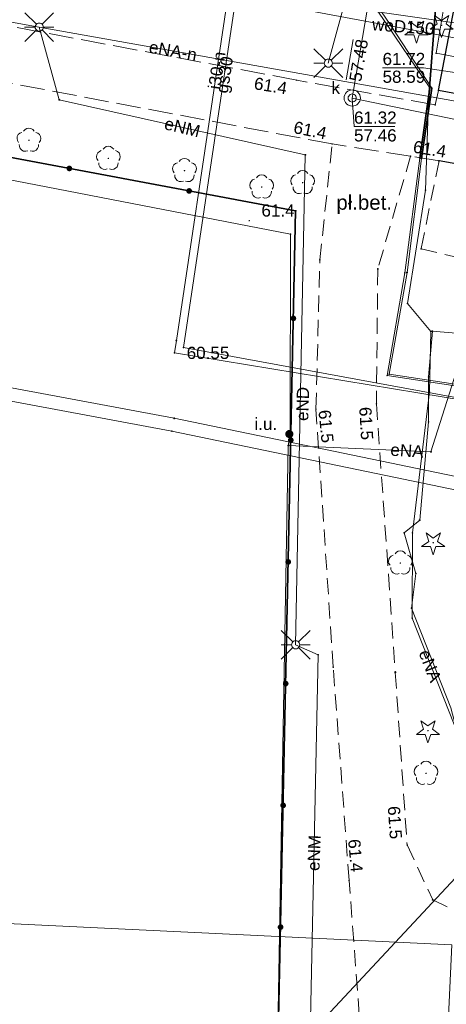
# Model space of a CAD drawing. Header units: millimetres. Extents: x 6421400 to 6424255, y 5791334 to 5793836.
# Tile 43 of 101: x 6422760 to 6422786, y 5792723 to 5792783. Entities that reach past the tile are written whole.
import ezdxf
from ezdxf.enums import TextEntityAlignment as Align

# ---------------------------------------------------------------- set-up
doc = ezdxf.new("R2010")
doc.units = ezdxf.units.MM
doc.linetypes.add('PRZER2-1', pattern=[1.5, 1, -0.5])
doc.linetypes.add('PRZER3-1', pattern=[2, 1.5, -0.5])
doc.layers.get('0').update_dxf_attribs({"color": 252})
for name, color, linetype, lineweight in [('GESDZI', 252, 'Continuous', 18), ('GSLKOC', 252, 'Continuous', 18), ('GSLKOG', 252, 'Continuous', 25), ('GSLKOU', 252, 'Continuous', 18), ('GSLKRW', 252, 'Continuous', 25), ('GSPPRB', 252, 'Continuous', 18), ('GSPRDI', 252, 'Continuous', 18), ('GSPRDL', 252, 'Continuous', 18), ('GTGTXT_O', 252, 'Continuous', 18), ('GULENN', 252, 'Continuous', 18), ('GULENN_O', 252, 'Continuous', 18), ('GULEOR', 252, 'Continuous', 25), ('GULGSP', 252, 'Continuous', 18), ('GULGSP_O', 252, 'Continuous', 18), ('GULIOR', 252, 'Continuous', 25), ('GULIPR', 252, 'Continuous', 18), ('GULIPR_O', 252, 'Continuous', 18), ('GULKDP', 252, 'Continuous', 18), ('GULKSP', 252, 'Continuous', 18), ('GULWOP', 252, 'Continuous', 18), ('GULWOP_O', 252, 'Continuous', 18), ('GUPISL', 252, 'Continuous', 18), ('GUPKWZ', 252, 'Continuous', 13), ('GUPKWZ_O', 252, 'Continuous', 13), ('GUSKSD', 252, 'Continuous', 18)]:
    doc.layers.add(name, color=color, linetype=linetype, lineweight=lineweight)
for name, color, linetype in [('GSPWPN', 252, 'Continuous'), ('GSPWPN_O', 252, 'Continuous'), ('GUPEUI', 252, 'Continuous'), ('GUPEUI_O', 252, 'Continuous'), ('GUPISH', 252, 'Continuous'), ('GUPISH_O', 252, 'Continuous'), ('GUPKSH', 252, 'Continuous'), ('GUPKSH_O', 252, 'Continuous'), ('xref', 252, 'Continuous')]:
    doc.layers.add(name, color=color, linetype=linetype)
doc.styles.add('Arial', font='arial.ttf')

# ---------------------------------------------------------------- blocks, each defined once
blk = doc.blocks.new('GSPRDL1')
blk.add_hatch(color=0).paths.add_polyline_path([(-0.045, 0), (-0.042798, -0.013906), (-0.036406, -0.02645), (-0.02645, -0.036406), (-0.013906, -0.042798), (0, -0.045), (0.013906, -0.042798), (0.02645, -0.036406), (0.036406, -0.02645), (0.042798, -0.013906), (0.045, 0), (0.042798, 0.013906), (0.036406, 0.02645), (0.02645, 0.036406), (0.013906, 0.042798), (0, 0.045), (-0.013906, 0.042798), (-0.02645, 0.036406), (-0.036406, 0.02645), (-0.042798, 0.013906)])
at = {"color": 0}
for points in [[(-0.134326, 0.635969), (-0.024001, 0.70458), (0.103115, 0.731429), (0.231763, 0.713292), (0.346501, 0.652348), (0.433559, 0.55591), (0.482485, 0.435555)], [(-0.646351, 0.068773), (-0.677512, 0.194901), (-0.663766, 0.324092), (-0.606763, 0.440839), (-0.513345, 0.531129), (-0.394725, 0.584125), (-0.265141, 0.593465)], [(0.563333, 0.324277), (0.662679, 0.240553), (0.727494, 0.127956), (0.75, 0), (0.727494, -0.127956), (0.662679, -0.240553), (0.563333, -0.324277)], [(-0.265141, -0.593465), (-0.394725, -0.584125), (-0.513345, -0.531129), (-0.606763, -0.440839), (-0.663766, -0.324092), (-0.677512, -0.194901), (-0.646351, -0.068773)], [(0.482485, -0.435555), (0.433559, -0.55591), (0.346501, -0.652348), (0.231763, -0.713292), (0.103115, -0.731429), (-0.024001, -0.70458), (-0.134326, -0.635969)]]:
    blk.add_lwpolyline(points, dxfattribs=at)
blk = doc.blocks.new('GSPRDI1')
blk.add_hatch(color=0).paths.add_polyline_path([(-0.045, 0), (-0.042798, -0.013906), (-0.036406, -0.02645), (-0.02645, -0.036406), (-0.013906, -0.042798), (0, -0.045), (0.013906, -0.042798), (0.02645, -0.036406), (0.036406, -0.02645), (0.042798, -0.013906), (0.045, 0), (0.042798, 0.013906), (0.036406, 0.02645), (0.02645, 0.036406), (0.013906, 0.042798), (0, 0.045), (-0.013906, 0.042798), (-0.02645, 0.036406), (-0.036406, 0.02645), (-0.042798, 0.013906)])
at = {"color": 0}
blk.add_lwpolyline([(0.088531, -0.272471), (-0.231778, -0.713338), (-0.231778, -0.168396), (-0.750048, 0), (-0.231778, 0.168396), (-0.231778, 0.713338), (0.088531, 0.272471), (0.606801, 0.440867), (0.286493, 0), (0.606801, -0.440867)], close=True, dxfattribs=at)
blk = doc.blocks.new('GSLKOG2')
blk.add_hatch(color=0).paths.add_polyline_path([(0, 0.175), (-0.045293, 0.169037), (-0.0875, 0.151554), (-0.123744, 0.123744), (-0.151554, 0.0875), (-0.169037, 0.045293), (-0.175, 0), (-0.169037, -0.045293), (-0.151554, -0.0875), (-0.123744, -0.123744), (-0.0875, -0.151554), (-0.045293, -0.169037), (0, -0.175), (0.045293, -0.169037), (0.0875, -0.151554), (0.123744, -0.123744), (0.151554, -0.0875), (0.169037, -0.045293), (0.175, 0), (0.169037, 0.045293), (0.151554, 0.0875), (0.123744, 0.123744), (0.0875, 0.151554), (0.045293, 0.169037)])
blk = doc.blocks.new('GSPWPN1')
blk.add_hatch(color=0).paths.add_polyline_path([(0, 0.045), (-0.011647, 0.043467), (-0.0225, 0.038971), (-0.03182, 0.03182), (-0.038971, 0.0225), (-0.043467, 0.011647), (-0.045, 0), (-0.043467, -0.011647), (-0.038971, -0.0225), (-0.03182, -0.03182), (-0.0225, -0.038971), (-0.011647, -0.043467), (0, -0.045), (0.011647, -0.043467), (0.0225, -0.038971), (0.03182, -0.03182), (0.038971, -0.0225), (0.043467, -0.011647), (0.045, 0), (0.043467, 0.011647), (0.038971, 0.0225), (0.03182, 0.03182), (0.0225, 0.038971), (0.011647, 0.043467)])
blk = doc.blocks.new('GUPKSH1')
blk.add_hatch(color=0).paths.add_polyline_path([(0, 0.045), (-0.011647, 0.043467), (-0.0225, 0.038971), (-0.03182, 0.03182), (-0.038971, 0.0225), (-0.043467, 0.011647), (-0.045, 0), (-0.043467, -0.011647), (-0.038971, -0.0225), (-0.03182, -0.03182), (-0.0225, -0.038971), (-0.011647, -0.043467), (0, -0.045), (0.011647, -0.043467), (0.0225, -0.038971), (0.03182, -0.03182), (0.038971, -0.0225), (0.043467, -0.011647), (0.045, 0), (0.043467, 0.011647), (0.038971, 0.0225), (0.03182, 0.03182), (0.0225, 0.038971), (0.011647, 0.043467)])
blk = doc.blocks.new('GUPISH1')
blk.add_hatch(color=0).paths.add_polyline_path([(0, 0.045), (-0.011647, 0.043467), (-0.0225, 0.038971), (-0.03182, 0.03182), (-0.038971, 0.0225), (-0.043467, 0.011647), (-0.045, 0), (-0.043467, -0.011647), (-0.038971, -0.0225), (-0.03182, -0.03182), (-0.0225, -0.038971), (-0.011647, -0.043467), (0, -0.045), (0.011647, -0.043467), (0.0225, -0.038971), (0.03182, -0.03182), (0.038971, -0.0225), (0.043467, -0.011647), (0.045, 0), (0.043467, 0.011647), (0.038971, 0.0225), (0.03182, 0.03182), (0.0225, 0.038971), (0.011647, 0.043467)])
blk = doc.blocks.new('GUPISL1_2')
at = {"color": 0}
for points in [[(-0.176777, 0.176777), (-0.883883, 0.883883)], [(0, 0.25), (0, 0.9)], [(0.176777, 0.176777), (0.883883, 0.883883)], [(-0.176777, -0.176777), (-0.883883, -0.883883)], [(0, -0.25), (0, -0.9)], [(0.176777, -0.176777), (0.883883, -0.883883)]]:
    blk.add_lwpolyline(points, dxfattribs=at)
blk.add_lwpolyline([(0.25, 0), (0.241481, -0.064705), (0.216506, -0.125), (0.176777, -0.176777), (0.125, -0.216506), (0.064705, -0.241481), (0, -0.25), (-0.064705, -0.241481), (-0.125, -0.216506), (-0.176777, -0.176777), (-0.216506, -0.125), (-0.241481, -0.064705), (-0.25, 0), (-0.241481, 0.064705), (-0.216506, 0.125), (-0.176777, 0.176777), (-0.125, 0.216506), (-0.064705, 0.241481), (0, 0.25), (0.064705, 0.241481), (0.125, 0.216506), (0.176777, 0.176777), (0.216506, 0.125), (0.241481, 0.064705)], close=True, dxfattribs=at)
blk = doc.blocks.new('GUPEUI1')
blk.add_hatch(color=0).paths.add_polyline_path([(0, 0.25), (-0.064705, 0.241481), (-0.125, 0.216506), (-0.176777, 0.176777), (-0.216506, 0.125), (-0.241481, 0.064705), (-0.25, 0), (-0.241481, -0.064705), (-0.216506, -0.125), (-0.176777, -0.176777), (-0.125, -0.216506), (-0.064705, -0.241481), (0, -0.25), (0.064705, -0.241481), (0.125, -0.216506), (0.176777, -0.176777), (0.216506, -0.125), (0.241481, -0.064705), (0.25, 0), (0.241481, 0.064705), (0.216506, 0.125), (0.176777, 0.176777), (0.125, 0.216506), (0.064705, 0.241481)])
blk = doc.blocks.new('GUPKWZ1_1')
at = {"color": 0}
blk.add_lwpolyline([(0.25, 0), (0.241481, -0.064705), (0.216506, -0.125), (0.176777, -0.176777), (0.125, -0.216506), (0.064705, -0.241481), (0, -0.25), (-0.064705, -0.241481), (-0.125, -0.216506), (-0.176777, -0.176777), (-0.216506, -0.125), (-0.241481, -0.064705), (-0.25, 0), (-0.241481, 0.064705), (-0.216506, 0.125), (-0.176777, 0.176777), (-0.125, 0.216506), (-0.064705, 0.241481), (0, 0.25), (0.064705, 0.241481), (0.125, 0.216506), (0.176777, 0.176777), (0.216506, 0.125), (0.241481, 0.064705)], close=True, dxfattribs=at)
blk = doc.blocks.new('GSPPRB0')
at = {"color": 0, "lineweight": 18}
blk.add_lwpolyline([(-0.007955, 0.0225), (0.007955, 0.0225), (0.0225, 0.007955), (0.0225, -0.007955), (0.007955, -0.0225), (-0.007955, -0.0225), (-0.0225, -0.007955), (-0.0225, 0.007955)], close=True, dxfattribs=at)
blk = doc.blocks.new('G$CC51CC4AD')
at = {"layer": 'GESDZI', "linetype": 'Continuous', "lineweight": 18, "elevation": 10.3}
for points in [[(6422795.341, 5792905.438), (6422908.081, 5792885.793), (6422911.194, 5792830.604), (6422917.26, 5792719.89), (6422863.06, 5792716.73), (6422822.73, 5792724.17), (6422811.63, 5792724.79), (6422810.34, 5792698.25), (6422801.082, 5792696.382), (6422784.98, 5792698.5), (6422786.28, 5792726.3), (6422688.8, 5792730.98), (6422628.77, 5792742.38), (6422626.228, 5792743.45), (6422630.461, 5792804.26), (6422635.086, 5792870.721), (6422635.545, 5792889.65), (6422641.575, 5792889.501), (6422641.844, 5792899.611), (6422635.964, 5792905.63), (6422636.303, 5792918.88), (6422638.343, 5792930.71), (6422642.952, 5792933.93)], [(6422784.98, 5792698.5), (6422624.574, 5792719.673), (6422626.228, 5792743.45), (6422628.77, 5792742.38), (6422688.8, 5792730.98), (6422786.28, 5792726.3)]]:
    blk.add_lwpolyline(points, close=True, dxfattribs=at)
at = {"layer": 'GSLKOC', "linetype": 'PRZER2-1', "lineweight": 18, "elevation": 10.18}
for points in [[(6422817.56, 5792764.08), (6422814.96, 5792762.48), (6422813.76, 5792755.3), (6422813.37, 5792745.41), (6422812.66, 5792731.54), (6422811.23, 5792723.95), (6422809.01, 5792719.3), (6422801.72, 5792719.45), (6422801.45, 5792718.03), (6422780.58, 5792722), (6422779.96, 5792730.27), (6422778.98, 5792743.41), (6422777.92, 5792759.3), (6422778.16, 5792768.49), (6422778.91, 5792775.63)], [(6422783.74, 5792774.88), (6422781.72, 5792767.93), (6422781.64, 5792759.63), (6422782.8, 5792743.09), (6422783.53, 5792732.46), (6422785.1, 5792729.08), (6422788.51, 5792727.42), (6422791, 5792724.4)], [(6422785.49, 5792774.59), (6422784.39, 5792769.17), (6422789.27, 5792768.03), (6422803.96, 5792765.14)]]:
    blk.add_lwpolyline(points, dxfattribs=at)
at = {"layer": 'GSLKOG', "linetype": 'Continuous', "lineweight": 35, "elevation": 10.18}
blk.add_lwpolyline([(6422726.71, 5792780.89), (6422776.67, 5792771.51), (6422775.6, 5792720.78)], dxfattribs=at)
at = {"layer": 'GSLKOU', "linetype": 'PRZER3-1', "lineweight": 18, "elevation": 10.18}
for points in [[(6422785.46, 5792778.92), (6422785.26, 5792778.04), (6422776.74, 5792779.56), (6422735.33, 5792787.37), (6422729.69, 5792789.12), (6422722.75, 5792804.67), (6422716.6, 5792805.79)], [(6422785.49, 5792774.59), (6422783.74, 5792774.88), (6422778.91, 5792775.63), (6422734.5, 5792784.04), (6422728.83, 5792785.08), (6422718.01, 5792787.27), (6422708.71, 5792788.69), (6422703.88, 5792785.9), (6422700.12, 5792780.96), (6422706.79, 5792751.3), (6422710.39, 5792735.62), (6422714.01, 5792718.37)]]:
    blk.add_lwpolyline(points, dxfattribs=at)
at = {"layer": 'GSLKRW', "linetype": 'Continuous', "lineweight": 25, "elevation": 10.18}
for points in [[(6422817.43, 5792772.98), (6422785.46, 5792778.92), (6422786.5, 5792784.4)], [(6422818.45, 5792768.61), (6422785.49, 5792774.59)]]:
    blk.add_lwpolyline(points, dxfattribs=at)
at = {"layer": 'GULENN', "linetype": 'Continuous', "lineweight": 18, "elevation": 10.18}
for points in [[(6422768.56, 5792826.29), (6422768.69, 5792826.26), (6422768.81, 5792826.79), (6422776.22, 5792825.32), (6422776.46, 5792824.51), (6422775.1, 5792815.35), (6422774.58, 5792812.29), (6422772.12, 5792800.68), (6422771.95, 5792799.36), (6422772.42, 5792798.18), (6422775.98, 5792792.06), (6422778.94, 5792788.2), (6422782.49, 5792782.98), (6422785.05, 5792779.06), (6422784.42, 5792774.73), (6422783.52, 5792767.71), (6422782.43, 5792761.45), (6422787.84, 5792760.64)], [(6422786.14, 5792818.97), (6422785.31, 5792814.05), (6422784.15, 5792808.21), (6422783.77, 5792806.45), (6422779.94, 5792785.29), (6422778.68, 5792780.61)], [(6422795.939, 5792816.309), (6422794.85, 5792816.49), (6422794.36, 5792813.8), (6422792.502, 5792809.966), (6422789.993, 5792797.112), (6422788.373, 5792795.871), (6422786.565, 5792786.049), (6422785.278, 5792783.942), (6422784.835, 5792778.271), (6422784.656, 5792772.794), (6422783.557, 5792765.803), (6422784.986, 5792764.084), (6422784.897, 5792760.366), (6422783.853, 5792751.684), (6422783.844, 5792746.428), (6422786.414, 5792739.884), (6422788.315, 5792732.809), (6422795.956, 5792731.358), (6422795.653, 5792729.016), (6422796.432, 5792728.007), (6422795.805, 5792724.204), (6422796.07, 5792724.12)], [(6422814.04, 5792775.76), (6422785.31, 5792781.22), (6422786.33, 5792787.41), (6422787.28, 5792792.39), (6422788.31, 5792797.84), (6422789.26, 5792802.82), (6422790.25, 5792808.09), (6422792.06, 5792816.78)], [(6422760.896, 5792782.827), (6422731.362, 5792788.211), (6422702.086, 5792794.993), (6422691.268, 5792795.447), (6422705.296, 5792731.644), (6422712.123, 5792702.414)], [(6422769.052, 5792757.95), (6422701.822, 5792770.507), (6422679.413, 5792774.432), (6422630.584, 5792784.07)], [(6422760.896, 5792782.827), (6422790.549, 5792777.556), (6422791.571, 5792783.088)], [(6422777.265, 5792774.966), (6422762.13, 5792778.345), (6422760.896, 5792782.827)], [(6422747.004, 5792775.764), (6422776.359, 5792770.077), (6422776.331, 5792757.766), (6422776.218, 5792757.068), (6422775.319, 5792707.179), (6422774.399, 5792656.09)], [(6422778.057, 5792744.167), (6422776.67, 5792744.79), (6422777.265, 5792774.966)], [(6422788.46, 5792763.82), (6422785.08, 5792764.11), (6422784.85, 5792761.29), (6422784.85, 5792758.52), (6422784.3, 5792752.46), (6422783.34, 5792751.69), (6422784.07, 5792749.18), (6422783.8, 5792747.04), (6422786.21, 5792740.9), (6422788.28, 5792733.06), (6422792.63, 5792732.07), (6422795.87, 5792731.41), (6422795.78, 5792728.86), (6422796.44, 5792728.43), (6422796.45, 5792727.7), (6422796.05, 5792724.6), (6422796.07, 5792724.12)], [(6422776.218, 5792757.068), (6422784.996, 5792756.664), (6422787.114, 5792763.383), (6422788.296, 5792763.154)], [(6422838.04, 5792743.638), (6422769.052, 5792757.95)], [(6422776.281, 5792757.767), (6422776.331, 5792757.766)], [(6422811.479, 5792714.232), (6422810.531, 5792714.403), (6422791.917, 5792718.47), (6422777.542, 5792719.773), (6422778.057, 5792744.167)]]:
    blk.add_lwpolyline(points, dxfattribs=at)
at = {"layer": 'GULEOR', "linetype": 'Continuous', "lineweight": 35, "elevation": 10.18}
for points in [[(6422785.278, 5792783.942), (6422784.835, 5792778.271)], [(6422785.05, 5792779.06), (6422784.42, 5792774.73)]]:
    blk.add_lwpolyline(points, dxfattribs=at)
at = {"layer": 'GULGSP', "linetype": 'Continuous', "lineweight": 18, "elevation": 10.18}
blk.add_lwpolyline([(6422768.012, 5792823.427), (6422778.416, 5792821.133), (6422774.799, 5792796.701), (6422769.771, 5792763.089), (6422797.012, 5792758.086)], dxfattribs=at)
at = {"layer": 'GULIOR', "linetype": 'Continuous', "lineweight": 35, "elevation": 10.18}
blk.add_lwpolyline([(6422784.31, 5792774.75), (6422784.92, 5792779.08)], dxfattribs=at)
blk.add_lwpolyline([(6422784.31, 5792774.75), (6422784.92, 5792779.08)], dxfattribs=at)
at = {"layer": 'GULIPR', "linetype": 'Continuous', "lineweight": 18, "elevation": 10.18}
for points in [[(6422787.82, 5792760.54), (6422782.3, 5792761.37), (6422783.38, 5792767.7), (6422784.31, 5792774.75), (6422784.92, 5792779.08), (6422782.35, 5792782.91), (6422778.8, 5792788.12), (6422775.85, 5792791.97), (6422772.29, 5792798.12), (6422771.79, 5792799.32), (6422771.97, 5792800.71), (6422774.38, 5792812.33), (6422774.9, 5792815.37), (6422776.31, 5792824.5), (6422776.08, 5792825.23), (6422768.88, 5792826.73), (6422768.73, 5792826.11), (6422768.53, 5792826.16)], [(6422787.82, 5792760.54), (6422782.3, 5792761.37), (6422783.38, 5792767.7), (6422784.31, 5792774.75), (6422784.92, 5792779.08), (6422782.35, 5792782.91), (6422778.8, 5792788.12), (6422775.85, 5792791.97), (6422772.29, 5792798.12), (6422771.79, 5792799.32), (6422771.97, 5792800.71), (6422774.38, 5792812.33), (6422774.9, 5792815.37), (6422776.31, 5792824.5), (6422776.08, 5792825.23), (6422768.88, 5792826.73), (6422768.73, 5792826.11), (6422768.53, 5792826.16)], [(6422795.585, 5792724.515), (6422795.782, 5792724.479), (6422796.387, 5792727.824), (6422793.247, 5792758.029), (6422793.16, 5792758.82), (6422769.22, 5792762.77), (6422769.331, 5792763.529), (6422774.307, 5792796.794), (6422777.887, 5792821.029), (6422767.972, 5792823.218)]]:
    blk.add_lwpolyline(points, dxfattribs=at)
at = {"layer": 'GULKDP', "linetype": 'Continuous', "lineweight": 18, "elevation": 10.18}
blk.add_lwpolyline([(6422808.73, 5792754.284), (6422808.39, 5792753.92), (6422775.41, 5792718.53)], dxfattribs=at)
at = {"layer": 'GULKSP', "linetype": 'Continuous', "lineweight": 18, "elevation": 10.18}
for points in [[(6422782.83, 5792794.24), (6422782.75, 5792793.75), (6422780.23, 5792778.95), (6422780.15, 5792778.46)], [(6422780.15, 5792778.46), (6422820.69, 5792770.08), (6422821.18, 5792769.99)]]:
    blk.add_lwpolyline(points, dxfattribs=at)
at = {"layer": 'GULWOP', "linetype": 'Continuous', "lineweight": 18, "elevation": 10.18}
for points in [[(6422769.201, 5792758.735), (6422701.963, 5792771.294), (6422679.58, 5792775.317), (6422630.799, 5792785.199), (6422587.95, 5792793.44)], [(6422794.13, 5792780.74), (6422765.34, 5792786.12)], [(6422766.47, 5792785.96), (6422793.916, 5792782.018)], [(6422769.201, 5792758.735), (6422839.113, 5792744.254)]]:
    blk.add_lwpolyline(points, dxfattribs=at)
at = {"layer": 'GUPKSH_O', "linetype": 'Continuous', "lineweight": 13, "elevation": 10.8, "flags": 128}
for points in [[(6422779.785, 5792779.581), (6422780.204, 5792782.066)], [(6422786.579, 5792780.018), (6422784.537, 5792780.319), (6422782.017, 5792780.319)], [(6422780.15, 5792778.46), (6422780.26, 5792776.707), (6422782.78, 5792776.707)]]:
    blk.add_lwpolyline(points, dxfattribs=at)
at = {"layer": 'GUSKSD', "linetype": 'Continuous', "lineweight": 18, "elevation": 10.23}
blk.add_lwpolyline([(6422780.15, 5792777.96, -1), (6422780.15, 5792778.96, -1)], format="xyb", close=True, dxfattribs=at)
at = {"layer": 'GSLKOG', "linetype": 'Continuous', "lineweight": 25}
for p, rotation in [((6422762.747, 5792774.124, 10.18), 349.3664968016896), ((6422762.747, 5792774.124, 10.18), 349.3664968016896), ((6422770.118, 5792772.74, 10.18), 349.3664968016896), ((6422770.118, 5792772.74, 10.18), 349.3664968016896), ((6422776.53, 5792764.891, 10.18), 268.791693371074), ((6422776.53, 5792764.891, 10.18), 268.791693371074), ((6422776.372, 5792757.392, 10.18), 268.791693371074), ((6422776.372, 5792757.392, 10.18), 268.791693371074), ((6422776.214, 5792749.894, 10.18), 268.791693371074), ((6422776.214, 5792749.894, 10.18), 268.791693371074), ((6422776.056, 5792742.396, 10.18), 268.791693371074), ((6422776.056, 5792742.396, 10.18), 268.791693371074), ((6422775.898, 5792734.898, 10.18), 268.791693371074), ((6422775.898, 5792734.898, 10.18), 268.791693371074), ((6422775.74, 5792727.399, 10.18), 268.791693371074), ((6422775.74, 5792727.399, 10.18), 268.791693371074)]:
    blk.add_blockref('GSLKOG2', p, dxfattribs=dict(at, rotation=rotation))
at = {"layer": 'GSPPRB', "linetype": 'Continuous', "lineweight": 18, "rotation": 90}
for p in [(6422782.35, 5792782.91, 10.28), (6422782.49, 5792782.98, 10.28), (6422785.31, 5792781.22, 10.28), (6422780.23, 5792778.95, 10.28), (6422784.92, 5792779.08, 10.28), (6422785.05, 5792779.06, 10.28), (6422785.46, 5792778.92, 10.28), (6422762.13, 5792778.345, 10.28), (6422784.835, 5792778.271, 10.28), (6422785.26, 5792778.04, 10.28), (6422777.265, 5792774.966, 10.28), (6422784.31, 5792774.75, 10.28), (6422784.42, 5792774.73, 10.28), (6422785.49, 5792774.59, 10.28), (6422784.656, 5792772.794, 10.28), (6422776.67, 5792771.51, 10.28), (6422776.359, 5792770.077, 10.28), (6422784.39, 5792769.17, 10.28), (6422778.16, 5792768.49, 10.28), (6422781.72, 5792767.93, 10.28), (6422783.38, 5792767.7, 10.28), (6422783.52, 5792767.71, 10.28), (6422783.557, 5792765.803, 10.28), (6422784.986, 5792764.084, 10.28), (6422785.08, 5792764.11, 10.28), (6422769.331, 5792763.529, 10.28), (6422769.771, 5792763.089, 10.28), (6422769.22, 5792762.77, 10.28), (6422782.3, 5792761.37, 10.28), (6422782.43, 5792761.45, 10.28), (6422784.85, 5792761.29, 10.28), (6422784.897, 5792760.366, 10.28), (6422769.201, 5792758.735, 10.28), (6422784.85, 5792758.52, 10.28), (6422769.052, 5792757.95, 10.28), (6422776.331, 5792757.766, 10.28), (6422776.218, 5792757.068, 10.28), (6422784.996, 5792756.664, 10.28), (6422784.3, 5792752.46, 10.28), (6422783.34, 5792751.69, 10.28), (6422783.853, 5792751.684, 10.28), (6422784.07, 5792749.18, 10.28), (6422783.8, 5792747.04, 10.28), (6422783.844, 5792746.428, 10.28), (6422778.057, 5792744.167, 10.28), (6422778.98, 5792743.41, 10.28), (6422782.8, 5792743.09, 10.28), (6422785.1, 5792729.08, 10.28)]:
    blk.add_blockref('GSPPRB0', p, dxfattribs=at)
at = {"layer": 'GSPRDI', "linetype": 'Continuous', "lineweight": 18, "rotation": 90}
for p in [(6422784.11, 5792782.58, 10.12), (6422785.65, 5792782.94, 10.12), (6422785.13, 5792751.07, 10.12), (6422784.81, 5792739.5, 10.12)]:
    blk.add_blockref('GSPRDI1', p, dxfattribs=at)
at = {"layer": 'GSPRDL', "linetype": 'Continuous', "lineweight": 18, "rotation": 90}
for p in [(6422760.26, 5792775.86, 10.12), (6422765.15, 5792774.74, 10.12), (6422769.83, 5792773.99, 10.12), (6422777.1, 5792773.25, 10.12), (6422774.58, 5792772.98, 10.12), (6422783.11, 5792749.82, 10.12), (6422784.69, 5792736.87, 10.12)]:
    blk.add_blockref('GSPRDL1', p, dxfattribs=at)
at = {"layer": 'GSPWPN', "linetype": 'Continuous', "lineweight": 5, "rotation": 90}
for p in [(6422776.74, 5792779.56, 10.2), (6422778.91, 5792775.63, 10.2), (6422783.74, 5792774.88, 10.2), (6422773.815, 5792770.909, 10.2), (6422781.64, 5792759.63, 10.2), (6422777.92, 5792759.3, 10.2), (6422783.53, 5792732.46, 10.2), (6422779.96, 5792730.27, 10.2)]:
    blk.add_blockref('GSPWPN1', p, dxfattribs=at)
at = {"layer": 'GUPEUI', "linetype": 'Continuous', "lineweight": 5, "rotation": 90}
blk.add_blockref('GUPEUI1', (6422776.281, 5792757.767, 10.24), dxfattribs=at)
at = {"layer": 'GUPISH', "linetype": 'Continuous', "lineweight": 5, "rotation": 90}
blk.add_blockref('GUPISH1', (6422769.217, 5792762.767, 10.24), dxfattribs=at)
at = {"layer": 'GUPISL', "linetype": 'Continuous', "lineweight": 18, "rotation": 90}
for p in [(6422760.896, 5792782.827, 10.24), (6422778.68, 5792780.61, 10.24), (6422776.67, 5792744.79, 10.24)]:
    blk.add_blockref('GUPISL1_2', p, dxfattribs=at)
at = {"layer": 'GUPKSH', "linetype": 'Continuous', "lineweight": 5, "rotation": 90}
for p in [(6422780.234, 5792778.953, 10.24), (6422780.15, 5792778.46, 10.24)]:
    blk.add_blockref('GUPKSH1', p, dxfattribs=at)
at = {"layer": 'GUPKWZ', "linetype": 'Continuous', "lineweight": 13, "rotation": 90}
blk.add_blockref('GUPKWZ1_1', (6422780.15, 5792778.46, 10.25), dxfattribs=at)
blk.add_blockref('GUPKWZ1_1', (6422780.15, 5792778.46, 10.25), dxfattribs=at)
at = {"layer": 'GSPWPN_O', "linetype": 'Continuous', "lineweight": 0, "style": 'Arial'}
for s, rotation, p in [('61.4', 350.9336, (6422776.079, 5792778.687, 10.8)), ('61.4', 348.58425, (6422778.488, 5792775.908, 10.8)), ('61.5', 273.86693, (6422782.472, 5792732.798, 10.8)), ('61.4', 274.79312, (6422780.066, 5792730.758, 10.8))]:
    blk.add_text(s, height=0.75, rotation=rotation, dxfattribs=at).set_placement(p, align=Align.RIGHT)
for s, rotation, p in [('61.4', 350.70579, (6422783.852, 5792775.111, 10.8)), ('61.4', 360, (6422774.565, 5792771.159, 10.8)), ('61.5', 275.62561, (6422778.071, 5792759.221, 10.8)), ('61.5', 273.39637, (6422780.579, 5792759.416, 10.8))]:
    blk.add_text(s, height=0.75, rotation=rotation, dxfattribs=at).set_placement(p)
at = {"layer": 'GTGTXT_O', "linetype": 'Continuous', "lineweight": 0, "style": 'Arial'}
blk.add_text('pł.bet.', height=0.9, rotation=360, dxfattribs=at).set_placement((6422779.172, 5792771.581, 10.8))
at = {"layer": 'GULENN_O', "linetype": 'Continuous', "lineweight": 0, "style": 'Arial'}
for s, rotation, p in [('eNA-n', 349.91944, (6422769.059, 5792780.995, 10.8)), ('eNM', 346.36332, (6422769.609, 5792776.291, 10.8)), ('eND', 88.31075, (6422777.47, 5792759.612, 10.8)), ('eNA', 356.30941, (6422783.498, 5792756.371, 10.8)), ('eNA', 291.29822, (6422784.594, 5792743.352, 10.8)), ('eNM', 87.73744, (6422778.174, 5792731.955, 10.8))]:
    blk.add_text(s, height=0.75, rotation=rotation, dxfattribs=at).set_placement(p, align=Align.CENTER)
at = {"layer": 'GULGSP_O', "linetype": 'Continuous', "lineweight": 0, "style": 'Arial'}
blk.add_text('gs30', height=0.75, rotation=81.49275, dxfattribs=at).set_placement((6422772.656, 5792779.839, 10.8), align=Align.CENTER)
at = {"layer": 'GULIPR_O', "linetype": 'Continuous', "lineweight": 0, "style": 'Arial'}
blk.add_text('i30-n', height=0.75, rotation=81.49157, dxfattribs=at).set_placement((6422772.19, 5792780.106, 10.8), align=Align.CENTER)
at = {"layer": 'GULWOP_O', "linetype": 'Continuous', "lineweight": 0, "style": 'Arial'}
blk.add_text('woD150', height=0.75, rotation=355.4657, dxfattribs=at).set_placement((6422783.264, 5792782.487, 10.8), align=Align.CENTER)
at = {"layer": 'GUPEUI_O', "linetype": 'Continuous', "lineweight": 0, "style": 'Arial'}
blk.add_text('i.u.', height=0.75, rotation=360, dxfattribs=at).set_placement((6422775.531, 5792758.017, 10.8), align=Align.RIGHT)
at = {"layer": 'GUPISH_O', "linetype": 'Continuous', "lineweight": 0, "style": 'Arial'}
blk.add_text('60.55', height=0.75, rotation=360, dxfattribs=at).set_placement((6422769.967, 5792762.392, 10.8))
at = {"layer": 'GUPKSH_O', "linetype": 'Continuous', "lineweight": 0, "style": 'Arial'}
for s, rotation, p in [('57.48', 80.41881, (6422780.695, 5792779.427, 10.8)), ('61.72', 360, (6422782.017, 5792780.492, 10.8)), ('58.59', 360, (6422782.017, 5792779.397, 10.8)), ('61.32', 360, (6422780.26, 5792776.88, 10.8)), ('57.46', 360, (6422780.26, 5792775.785, 10.8))]:
    blk.add_text(s, height=0.75, rotation=rotation, dxfattribs=at).set_placement(p)
at = {"layer": 'GUPKWZ_O', "linetype": 'Continuous', "lineweight": 0, "style": 'Arial'}
blk.add_text('k', height=0.75, rotation=360, dxfattribs=at).set_placement((6422779.4, 5792778.71, 10.8), align=Align.RIGHT)
blk.add_text('k', height=0.75, rotation=360, dxfattribs=at).set_placement((6422779.4, 5792778.71, 10.8), align=Align.RIGHT)

msp = doc.modelspace()

# ---------------------------------------------------------------- block references
at = {"layer": 'xref'}
msp.add_blockref('G$CC51CC4AD', (0, 0), dxfattribs=at)

doc.saveas('drawing.dxf')
